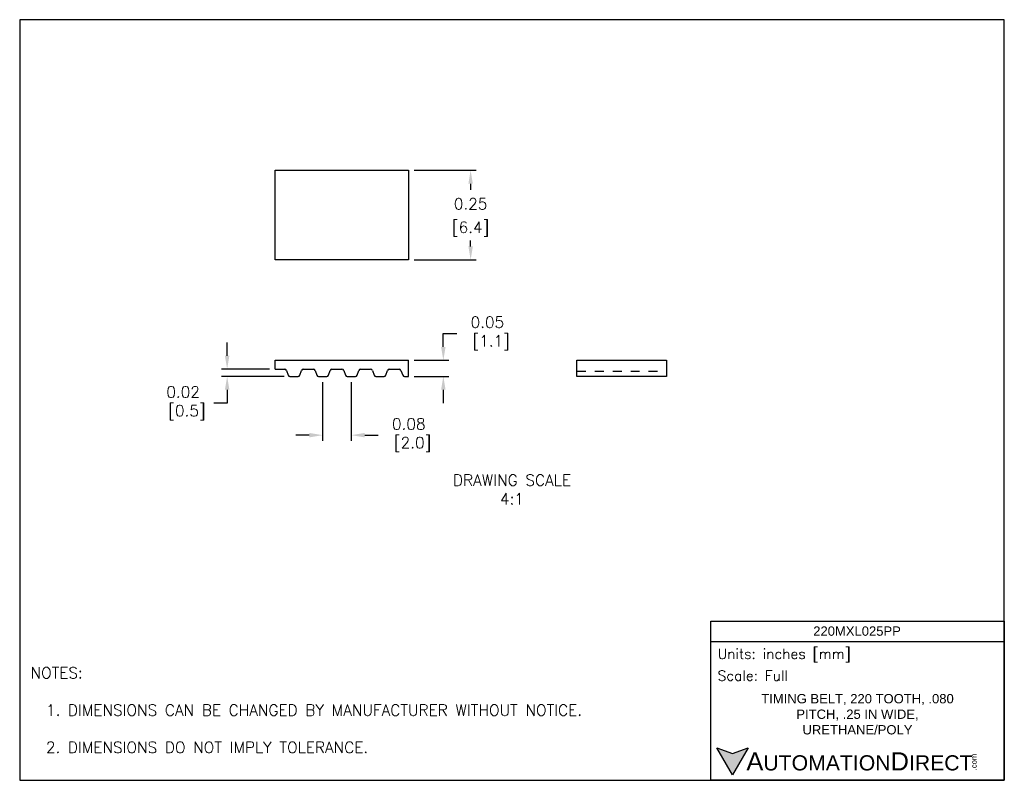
# Model space of a CAD drawing. Extents: x 886.4 to 897.4, y -8.5 to 0.
import ezdxf

# ---------------------------------------------------------------- set-up
doc = ezdxf.new("R2010")
doc.units = 0
doc.header["$LTSCALE"] = 0.25
doc.header["$MEASUREMENT"] = 0
doc.linetypes.add('HIDDEN', pattern=[0.375, 0.25, -0.125])
doc.layers.get('0').update_dxf_attribs({"linetype": 'CONTINUOUS'})
doc.layers.get('DEFPOINTS').update_dxf_attribs({"linetype": 'CONTINUOUS'})
for name, color, linetype in [('DIMENSIONS', 140, 'CONTINUOUS'), ('HIDDEN', 102, 'HIDDEN'), ('TEXT', 140, 'CONTINUOUS')]:
    doc.layers.add(name, color=color, linetype=linetype)
doc.styles.add('ROMANS', font='romans.shx')
doc.styles.get("Standard").update_dxf_attribs({"font": 'romans.shx'})
doc.styles.add('型式1', font='txt')
doc.dimstyles.get("Standard").update_dxf_attribs({"dimtxt": 0.125, "dimasz": 0.15, "dimexe": 0.0625, "dimexo": 0.0625, "dimgap": 0.0625, "dimtad": 0, "dimtih": 1, "dimtoh": 1, "dimzin": 0, "dimdsep": 46, "dimtxsty": 'Standard', "dimcen": 0, "dimclrd": 256, "dimclre": 256, "dimclrt": 256, "dimadec": 0, "dimazin": 0, "dimtfac": 1, "dimtofl": 0, "dimtmove": 0, "dimatfit": 3, "dimfxl": 1, "dimtolj": 1, "dimtzin": 0, "dimarcsym": 0})

# ---------------------------------------------------------------- blocks, each defined once
blk = doc.blocks.new('*D0')
at = {"layer": 'DEFPOINTS', "color": 0, "transparency": 16777216}
for p in [(889.811, -4.02), (890.131, -4.02), (890.131, -4.677)]:
    blk.add_point(p, dxfattribs=at)
at = {"layer": 'DIMENSIONS', "lineweight": -2, "transparency": 16777216}
for p, q in [((889.811, -4.083), (889.811, -4.74)), ((890.131, -4.083), (890.131, -4.74)), ((889.661, -4.677), (889.511, -4.677)), ((890.281, -4.677), (890.431, -4.677))]:
    blk.add_line(p, q, dxfattribs=at)
at = {"layer": 'DIMENSIONS', "transparency": 16777216}
for points in [[(889.661, -4.652), (889.661, -4.702), (889.811, -4.677)], [(890.281, -4.652), (890.281, -4.702), (890.131, -4.677)]]:
    blk.add_solid(points, dxfattribs=at)
at = {"layer": 'DIMENSIONS', "transparency": 16777216, "insert": (890.773, -4.677), "char_height": 0.125, "attachment_point": 5}
blk.add_mtext('\\A1;0.08\\P [2.0]', dxfattribs=at)
blk = doc.blocks.new('*D1')
at = {"layer": 'DEFPOINTS', "color": 0, "transparency": 16777216}
for p in [(889.28, -3.94), (888.744, -4.02), (889.445, -4.02)]:
    blk.add_point(p, dxfattribs=at)
at = {"layer": 'DIMENSIONS', "lineweight": -2, "transparency": 16777216}
for p, q in [((888.744, -3.79), (888.744, -3.64)), ((889.218, -3.94), (888.682, -3.94)), ((889.382, -4.02), (888.682, -4.02)), ((888.744, -4.17), (888.744, -4.32)), ((888.744, -4.32), (888.594, -4.32))]:
    blk.add_line(p, q, dxfattribs=at)
at = {"layer": 'DIMENSIONS', "transparency": 16777216}
for points in [[(888.719, -3.79), (888.769, -3.79), (888.744, -3.94)], [(888.719, -4.17), (888.769, -4.17), (888.744, -4.02)]]:
    blk.add_solid(points, dxfattribs=at)
at = {"layer": 'DIMENSIONS', "transparency": 16777216, "insert": (888.252, -4.32), "char_height": 0.125, "attachment_point": 5}
blk.add_mtext('\\A1;0.02\\P [0.5]', dxfattribs=at)
blk = doc.blocks.new('*D2')
at = {"layer": 'DEFPOINTS', "color": 0, "transparency": 16777216}
for p in [(890.771, -3.84), (891.159, -3.84), (890.771, -4.02)]:
    blk.add_point(p, dxfattribs=at)
at = {"layer": 'DIMENSIONS', "lineweight": -2, "transparency": 16777216}
for p, q in [((891.159, -3.69), (891.159, -3.54)), ((891.159, -3.54), (891.309, -3.54)), ((890.833, -3.84), (891.221, -3.84)), ((890.833, -4.02), (891.221, -4.02)), ((891.159, -4.17), (891.159, -4.32))]:
    blk.add_line(p, q, dxfattribs=at)
at = {"layer": 'DIMENSIONS', "transparency": 16777216}
for points in [[(891.134, -3.69), (891.184, -3.69), (891.159, -3.84)], [(891.134, -4.17), (891.184, -4.17), (891.159, -4.02)]]:
    blk.add_solid(points, dxfattribs=at)
at = {"layer": 'DIMENSIONS', "transparency": 16777216, "insert": (891.651, -3.54), "char_height": 0.125, "attachment_point": 5}
blk.add_mtext('\\A1;0.05\\P [1.1]', dxfattribs=at)
blk = doc.blocks.new('*D3')
at = {"layer": 'DEFPOINTS', "color": 0, "transparency": 16777216}
for p in [(890.771, -1.717), (890.771, -2.717), (891.464, -2.717)]:
    blk.add_point(p, dxfattribs=at)
at = {"layer": 'DIMENSIONS', "lineweight": -2, "transparency": 16777216}
for p, q in [((890.833, -1.717), (891.527, -1.717)), ((891.464, -1.867), (891.464, -1.934)), ((891.464, -2.567), (891.464, -2.5)), ((890.833, -2.717), (891.527, -2.717))]:
    blk.add_line(p, q, dxfattribs=at)
at = {"layer": 'DIMENSIONS', "transparency": 16777216}
for points in [[(891.439, -1.867), (891.489, -1.867), (891.464, -1.717)], [(891.439, -2.567), (891.489, -2.567), (891.464, -2.717)]]:
    blk.add_solid(points, dxfattribs=at)
at = {"layer": 'DIMENSIONS', "transparency": 16777216, "char_height": 0.125, "attachment_point": 5}
for s, insert in [('\\A1;0.25', (891.464, -2.092)), ('\\A1;[6.4]', (891.464, -2.375))]:
    blk.add_mtext(s, dxfattribs=dict(at, insert=insert))

msp = doc.modelspace()

# ---------------------------------------------------------------- hatches: boundary and pattern name
at = {"layer": 'TEXT'}
msp.add_hatch(color=256, dxfattribs=at).paths.add_polyline_path([(894.566, -8.171), (894.391, -8.235), (894.216, -8.171), (894.391, -8.474)])

# ---------------------------------------------------------------- linework, layer by layer
for p, q in [((889.28, -2.717), (889.28, -1.717)), ((889.28, -1.717), (890.771, -1.717)), ((890.771, -1.717), (890.771, -2.717)), ((890.771, -2.717), (889.28, -2.717)), ((889.28, -3.84), (890.771, -3.84)), ((889.28, -3.94), (889.28, -3.84)), ((890.771, -4.02), (890.771, -3.84)), ((892.652, -3.84), (893.652, -3.84)), ((892.652, -4.02), (892.652, -3.84)), ((893.652, -3.84), (893.652, -4.02)), ((889.28, -3.94), (889.387, -3.94)), ((889.406, -3.953), (889.426, -4.007)), ((889.555, -4.007), (889.575, -3.953)), ((889.594, -3.94), (889.707, -3.94)), ((889.726, -3.953), (889.746, -4.007)), ((889.875, -4.007), (889.895, -3.953)), ((889.914, -3.94), (890.027, -3.94)), ((890.046, -3.953), (890.066, -4.007)), ((890.195, -4.007), (890.215, -3.953)), ((890.234, -3.94), (890.347, -3.94)), ((890.366, -3.953), (890.386, -4.007)), ((890.515, -4.007), (890.535, -3.953)), ((890.554, -3.94), (890.667, -3.94)), ((890.686, -3.953), (890.706, -4.007)), ((889.445, -4.02), (889.537, -4.02)), ((889.765, -4.02), (889.857, -4.02)), ((890.085, -4.02), (890.177, -4.02)), ((890.405, -4.02), (890.497, -4.02)), ((890.725, -4.02), (890.771, -4.02)), ((893.652, -4.02), (892.652, -4.02))]:
    msp.add_line(p, q)
for centre, start, end in [((889.387, -3.96), 20, 90), ((889.594, -3.96), 90, 160), ((889.707, -3.96), 20, 90), ((889.914, -3.96), 90, 160), ((890.027, -3.96), 20, 90), ((890.234, -3.96), 90, 160), ((890.347, -3.96), 20, 90), ((890.554, -3.96), 90, 160), ((890.667, -3.96), 20, 90), ((889.445, -4), 200, 270), ((889.537, -4), 270, 340), ((889.765, -4), 200, 270), ((889.857, -4), 270, 340), ((890.085, -4), 200, 270), ((890.177, -4), 270, 340), ((890.405, -4), 200, 270), ((890.497, -4), 270, 340), ((890.725, -4), 200, 270)]:
    msp.add_arc(centre, 0.02, start, end)
at = {"layer": 'DEFPOINTS'}
msp.add_lwpolyline([(897.426, -0.034), (886.426, -0.034), (886.426, -8.534), (897.426, -8.534)], close=True, dxfattribs=at)
at = {"layer": 'HIDDEN'}
msp.add_line((892.652, -3.96), (893.652, -3.96), dxfattribs=at)
at = {"layer": 'TEXT'}
msp.add_line((894.146, -6.982), (897.426, -6.982), dxfattribs=at)
for points in [[(894.146, -8.534), (894.146, -6.756), (897.426, -6.756), (897.426, -8.534)], [(894.566, -8.171), (894.391, -8.474), (894.216, -8.171), (894.391, -8.235)]]:
    msp.add_lwpolyline(points, close=True, dxfattribs=at)

# ---------------------------------------------------------------- texts
at = {"layer": 'TEXT', "insert": (891.926, -5.284), "char_height": 0.125, "attachment_point": 5}
msp.add_mtext_dynamic_manual_height_columns('DRAWING SCALE\\P4:1', width=2.40119, gutter_width=0.938, heights=[0], dxfattribs=at)
at = {"layer": 'TEXT'}
for s, insert, char_height, width, attachment_point, style in [('{\\fArial|b0|i0|c0|p34;\\H0.83333x;220MXL025PP}', (895.781, -6.867), 0.125, 2.20085, 5, 'ROMANS'), (' Units: inches [mm]', (894.146, -7.139), 0.11304, 3.27984, 4, 'ROMANS'), (' Scale: Full', (894.146, -7.365), 0.11304, 3.27984, 4, 'ROMANS'), ('{\\fArial|b0|i0|c0|p34;     \\H1.2x;A\\H0.8333x;UTOMATION\\H1.2x;D\\H0.8333x;IRECT}', (894.216, -8.323), 0.16956, 2.8723, 4, '型式1')]:
    msp.add_mtext(s, dxfattribs=dict(at, insert=insert, char_height=char_height, width=width, attachment_point=attachment_point, style=style))
at = {"layer": 'TEXT', "insert": (886.548, -7.27), "char_height": 0.125, "attachment_point": 1, "style": 'ROMANS'}
msp.add_mtext_dynamic_manual_height_columns('NOTES:\\P\\P  1. DIMENSIONS CAN BE CHANGED BY MANUFACTURER WITHOUT NOTICE.\\P\\P  2. DIMENSIONS DO NOT IMPLY TOLERANCE.', width=7.45021, gutter_width=1.75, heights=[0], dxfattribs=at)
at = {"layer": 'TEXT', "insert": (895.786, -7.796), "char_height": 0.125, "width": 2.62045, "attachment_point": 5}
msp.add_mtext('{\\fArial|b0|i0|c0|p34;\\H0.83333x;TIMING BELT, 220 TOOTH, .080 PITCH, .25 IN WIDE, URETHANE/POLY}', dxfattribs=at)
at = {"layer": 'TEXT', "insert": (897.056, -8.422), "char_height": 0.06104, "width": 0.18089, "attachment_point": 1, "rotation": 90, "style": '型式1'}
msp.add_mtext('{\\fArial|b0|i0|c0|p34;.com}', dxfattribs=at)

# ---------------------------------------------------------------- dimensions: what is measured, and where the dimension line sits
at = {"layer": 'DIMENSIONS'}
dim = msp.add_linear_dim(base=(891.464, -2.717), p1=(890.771, -1.717), p2=(890.771, -2.717), angle=90, dimstyle='Standard', override={"dimlfac": 0.25, "dimpost": '\\X'}, dxfattribs=at)
dim.commit()
dim.dimension.update_dxf_attribs({"geometry": '*D3', "text_midpoint": (891.464, -2.217)})
for base, p1, p2, picture, middle in [((891.158845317, -3.840187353), (890.770594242, -4.020187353), (890.770594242, -3.840187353), '*D2', (891.651107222, -3.540187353)), ((888.744, -4.02), (889.28, -3.94), (889.445, -4.02), '*D1', (888.252, -4.32))]:
    dim = msp.add_linear_dim(base=base, p1=p1, p2=p2, angle=90, dimstyle='Standard', override={"dimlfac": 0.25, "dimpost": '\\X'}, dxfattribs=at)
    dim.commit()
    dim.dimension.update_dxf_attribs({"geometry": picture, "text_midpoint": middle, "dimtype": 160})
dim = msp.add_linear_dim(base=(890.131, -4.677), p1=(889.811, -4.02), p2=(890.131, -4.02), dimstyle='Standard', override={"dimlfac": 0.25, "dimpost": '\\X'}, dxfattribs=at)
dim.commit()
dim.dimension.update_dxf_attribs({"geometry": '*D0', "text_midpoint": (890.773, -4.677), "dimtype": 160})

doc.saveas('drawing.dxf')
